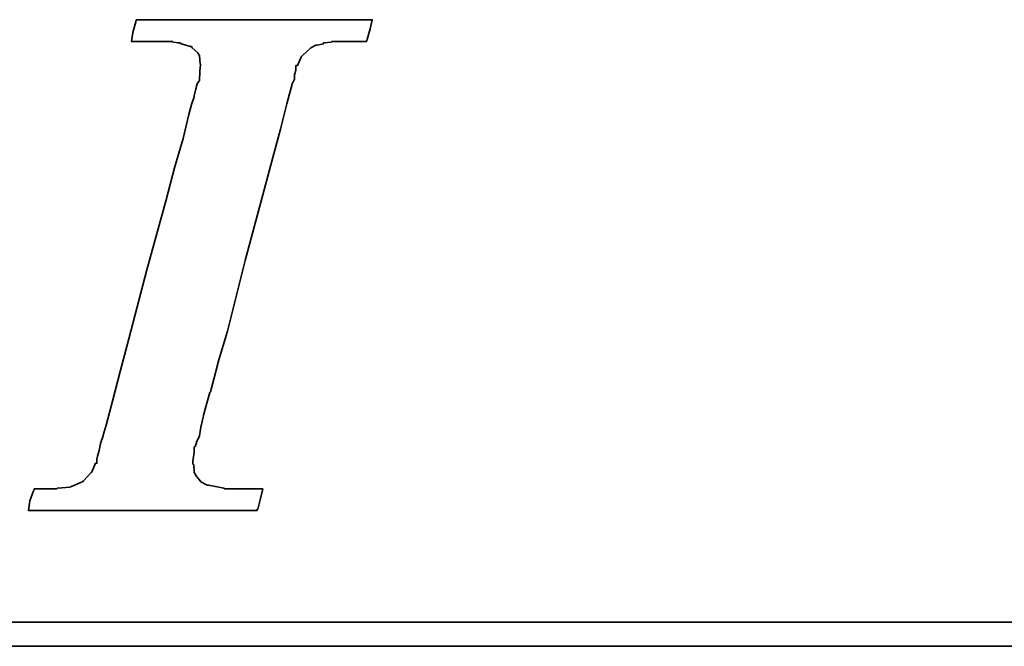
# Model space of a CAD drawing. Header units: inches. Extents: x 5 to 1045, y 47 to 2175.
# Tile 28 of 45: x 122.38 to 125.38, y 90.93 to 92.84. Entities that reach past the tile are written whole.
import ezdxf

# ---------------------------------------------------------------- set-up
doc = ezdxf.new("R2010")
doc.units = ezdxf.units.IN
doc.header["$LTSCALE"] = 3
doc.header["$MEASUREMENT"] = 0
doc.layers.add('DIM', color=4, linetype='Continuous')
doc.layers.add('layer 1', color=7, linetype='Continuous')

# ---------------------------------------------------------------- blocks, each defined once
blk = doc.blocks.new('TBI MOTION logo(完整正式版)')
at = {"layer": 'layer 1', "color": 22, "lineweight": 35}
for points, knots in [([(-40.59125, -7.94375), (-40.59125, -7.94375), (-40.97375, -7.94375), (-40.97375, -7.94375), (-40.97375, -7.94375), (-40.97375, -7.94375), (-41.38125, -7.94375), (-41.38125, -7.94375), (-41.38125, -7.94375), (-41.38125, -7.94375), (-41.54875, -7.94375), (-41.54875, -7.94375), (-41.54875, -7.94375), (-41.54875, -7.94375), (-41.59875, -7.94375), (-41.59875, -7.94375), (-41.59875, -7.94375), (-41.59875, -7.94375), (-41.88375, -7.94375), (-41.88375, -7.94375), (-41.88375, -7.94375), (-41.88375, -7.94375), (-41.90875, -7.91875), (-41.90875, -7.91875), (-41.90875, -7.91875), (-41.90875, -7.91875), (-42.19875, -7.87125), (-42.19875, -7.87125), (-42.19875, -7.87125), (-42.19875, -7.87125), (-42.43875, -7.82375), (-42.43875, -7.82375), (-42.43875, -7.82375), (-42.43875, -7.82375), (-42.45875, -7.82375), (-42.45875, -7.82375), (-42.45875, -7.82375), (-42.45875, -7.82375), (-42.48625, -7.82375), (-42.48625, -7.82375), (-42.48625, -7.82375), (-42.48625, -7.82375), (-42.67625, -7.72375), (-42.67625, -7.72375), (-42.67625, -7.72375), (-42.67625, -7.72375), (-42.70125, -7.70375), (-42.70125, -7.70375), (-42.70125, -7.70375), (-42.70125, -7.70375), (-42.72375, -7.67875), (-42.72375, -7.67875), (-42.72375, -7.67875), (-42.72375, -7.67875), (-42.86875, -7.48875), (-42.86875, -7.48875), (-42.86875, -7.48875), (-42.86875, -7.48875), (-42.89375, -7.43875), (-42.89375, -7.43875), (-42.89375, -7.43875), (-42.89375, -7.43875), (-42.91875, -7.38875), (-42.91875, -7.38875), (-42.91875, -7.38875), (-42.91875, -7.38875), (-42.93875, -7.12875), (-42.93875, -7.12875), (-42.93875, -7.12875), (-42.93875, -7.12875), (-42.96375, -7.10375), (-42.96375, -7.10375), (-42.96375, -7.10375), (-42.96375, -7.10375), (-42.96375, -7.05375), (-42.96375, -7.05375), (-42.96375, -7.05375), (-42.96375, -7.05375), (-42.96375, -7.00875), (-42.96375, -7.00875), (-42.96375, -7.00875), (-42.96375, -7.00875), (-42.91875, -6.69625), (-42.91875, -6.69625), (-42.91875, -6.69625), (-42.91875, -6.69625), (-42.91875, -6.62375), (-42.91875, -6.62375), (-42.91875, -6.62375), (-42.91875, -6.62375), (-42.91875, -6.59625), (-42.91875, -6.59625), (-42.91875, -6.59625), (-42.91875, -6.59625), (-42.91875, -6.57375), (-42.91875, -6.57375), (-42.91875, -6.57375), (-42.91875, -6.57375), (-42.91875, -6.52875), (-42.91875, -6.52875), (-42.91875, -6.52875), (-42.91875, -6.52875), (-42.89375, -6.50375), (-42.89375, -6.50375), (-42.89375, -6.50375), (-42.89375, -6.50375), (-42.84375, -6.38375), (-42.84375, -6.38375), (-42.84375, -6.38375), (-42.84375, -6.38375), (-42.84375, -6.35875), (-42.84375, -6.35875), (-42.84375, -6.35875), (-42.84375, -6.35875), (-42.74625, -6.14375), (-42.74625, -6.14375), (-42.74625, -6.14375), (-42.74625, -6.14375), (-42.70125, -5.85375), (-42.70125, -5.85375), (-42.70125, -5.85375), (-42.70125, -5.85375), (-42.60375, -5.47125), (-42.60375, -5.47125), (-42.60375, -5.47125), (-42.60375, -5.47125), (-42.60375, -5.44875), (-42.60375, -5.44875), (-42.60375, -5.44875), (-42.60375, -5.44875), (-42.38875, -4.67875), (-42.38875, -4.67875), (-42.38875, -4.67875), (-42.38875, -4.67875), (-42.36375, -4.65375), (-42.36375, -4.65375), (-42.36375, -4.65375), (-42.36375, -4.65375), (-42.12375, -3.69625), (-42.12375, -3.69625), (-42.12375, -3.69625), (-42.12375, -3.69625), (-42.12375, -3.67374), (-42.12375, -3.67374), (-42.12375, -3.67374), (-42.12375, -3.67374), (-41.78875, -2.59374), (-41.78875, -2.59374), (-41.78875, -2.59374), (-41.78875, -2.59374), (-41.18875, -0.19375), (-41.18875, -0.19375), (-41.18875, -0.19375), (-41.18875, -0.19375), (-40.54375, 2.20624), (-40.54375, 2.20624), (-40.54375, 2.20624), (-40.54375, 2.20624), (-40.25375, 3.30875), (-40.25375, 3.30875), (-40.25375, 3.30875), (-40.25375, 3.30875), (-39.98875, 4.27125), (-39.98875, 4.27125), (-39.98875, 4.27125), (-39.98875, 4.27125), (-39.77375, 5.13125), (-39.77375, 5.13125), (-39.77375, 5.13125), (-39.77375, 5.13125), (-39.67875, 5.47125), (-39.67875, 5.47125), (-39.67875, 5.47125), (-39.67875, 5.47125), (-39.60375, 5.75625), (-39.60375, 5.75625), (-39.60375, 5.75625), (-39.60375, 5.75625), (-39.60375, 5.78125), (-39.60375, 5.78125), (-39.60375, 5.78125), (-39.60375, 5.78125), (-39.50875, 5.97125), (-39.50875, 5.97125), (-39.50875, 5.97125), (-39.50875, 5.97125), (-39.50875, 6.13875), (-39.50875, 6.13875), (-39.50875, 6.13875), (-39.50875, 6.13875), (-39.48625, 6.16625), (-39.48625, 6.16625), (-39.48625, 6.16625), (-39.48625, 6.16625), (-39.46125, 6.28625), (-39.46125, 6.28625), (-39.46125, 6.28625), (-39.46125, 6.28625), (-39.46125, 6.42625), (-39.46125, 6.42625), (-39.46125, 6.42625), (-39.46125, 6.42625), (-39.41375, 6.42625), (-39.41375, 6.42625), (-39.41375, 6.42625), (-39.41375, 6.42625), (-39.29375, 6.69125), (-39.29375, 6.69125), (-39.29375, 6.69125), (-39.29375, 6.69125), (-39.26875, 6.74125), (-39.26875, 6.74125), (-39.26875, 6.74125), (-39.26875, 6.74125), (-39.24375, 6.76625), (-39.24375, 6.76625), (-39.24375, 6.76625), (-39.24375, 6.76625), (-38.98375, 7.00624), (-38.98375, 7.00624), (-38.98375, 7.00624), (-38.98375, 7.00624), (-38.95625, 7.02624), (-38.95625, 7.02624), (-38.95625, 7.02624), (-38.95625, 7.02624), (-38.78875, 7.12624), (-38.78875, 7.12624), (-38.78875, 7.12624), (-38.78875, 7.12624), (-38.76375, 7.12624), (-38.76375, 7.12624), (-38.76375, 7.12624), (-38.76375, 7.12624), (-38.74375, 7.12624), (-38.74375, 7.12624), (-38.74375, 7.12624), (-38.74375, 7.12624), (-38.52875, 7.17125), (-38.52875, 7.17125), (-38.52875, 7.17125), (-38.52875, 7.17125), (-38.52875, 7.19624), (-38.52875, 7.19624), (-38.52875, 7.19624), (-38.52875, 7.19624), (-38.50375, 7.19624), (-38.50375, 7.19624), (-38.50375, 7.19624), (-38.50375, 7.19624), (-38.26125, 7.21875), (-38.26125, 7.21875), (-38.26125, 7.21875), (-38.26125, 7.21875), (-38.23875, 7.24624), (-38.23875, 7.24624), (-38.23875, 7.24624), (-38.23875, 7.24624), (-38.21625, 7.24624), (-38.21625, 7.24624), (-38.21625, 7.24624), (-38.21625, 7.24624), (-38.18875, 7.24624), (-38.18875, 7.24624), (-38.18875, 7.24624), (-38.18875, 7.24624), (-37.90375, 7.24624), (-37.90375, 7.24624), (-37.90375, 7.24624), (-37.90375, 7.24624), (-37.85375, 7.24624), (-37.85375, 7.24624), (-37.85375, 7.24624), (-37.85375, 7.24624), (-37.75875, 7.24624), (-37.75875, 7.24624), (-37.75875, 7.24624), (-37.75875, 7.24624), (-37.42375, 7.24624), (-37.42375, 7.24624), (-37.42375, 7.24624), (-37.42375, 7.24624), (-37.08875, 7.24624), (-37.08875, 7.24624), (-37.08875, 7.24624), (-37.08875, 7.24624), (-37.06375, 7.24624), (-37.06375, 7.24624), (-37.06375, 7.24624), (-37.06375, 7.24624), (-37.06375, 7.26624), (-37.06375, 7.26624), (-37.06375, 7.26624), (-37.06375, 7.26624), (-37.03875, 7.29125), (-37.03875, 7.29125), (-37.03875, 7.29125), (-37.03875, 7.29125), (-37.03875, 7.31625), (-37.03875, 7.31625), (-37.03875, 7.31625), (-37.03875, 7.31625), (-36.94125, 7.67625), (-36.94125, 7.67625), (-36.94125, 7.67625), (-36.94125, 7.67625), (-36.86875, 7.98625), (-36.86875, 7.98625), (-36.86875, 7.98625), (-36.86875, 7.98625), (-36.98875, 7.98625), (-36.98875, 7.98625), (-36.98875, 7.98625), (-36.98875, 7.98625), (-37.42375, 7.98625), (-37.42375, 7.98625), (-37.42375, 7.98625), (-37.42375, 7.98625), (-37.94875, 7.98625), (-37.94875, 7.98625), (-37.94875, 7.98625), (-37.94875, 7.98625), (-38.57375, 7.98625), (-38.57375, 7.98625), (-38.57375, 7.98625), (-38.57375, 7.98625), (-39.29375, 7.98625), (-39.29375, 7.98625), (-39.29375, 7.98625), (-39.29375, 7.98625), (-40.82875, 7.98625), (-40.82875, 7.98625), (-40.82875, 7.98625), (-40.82875, 7.98625), (-42.36375, 7.98625), (-42.36375, 7.98625), (-42.36375, 7.98625), (-42.36375, 7.98625), (-43.08375, 7.98625), (-43.08375, 7.98625), (-43.08375, 7.98625), (-43.08375, 7.98625), (-43.70875, 7.98625), (-43.70875, 7.98625), (-43.70875, 7.98625), (-43.70875, 7.98625), (-44.23375, 7.98625), (-44.23375, 7.98625), (-44.23375, 7.98625), (-44.23375, 7.98625), (-44.66875, 7.98625), (-44.66875, 7.98625), (-44.66875, 7.98625), (-44.66875, 7.98625), (-44.88375, 7.98625), (-44.88375, 7.98625), (-44.88375, 7.98625), (-44.88375, 7.98625), (-44.90875, 7.94125), (-44.90875, 7.94125), (-44.90875, 7.94125), (-44.90875, 7.94125), (-44.90875, 7.91625), (-44.90875, 7.91625), (-44.90875, 7.91625), (-44.90875, 7.91625), (-45.00375, 7.55625), (-45.00375, 7.55625), (-45.00375, 7.55625), (-45.00375, 7.55625), (-45.05375, 7.24624), (-45.05375, 7.24624), (-45.05375, 7.24624), (-45.05375, 7.24624), (-44.61875, 7.24624), (-44.61875, 7.24624), (-44.61875, 7.24624), (-44.61875, 7.24624), (-44.11375, 7.24624), (-44.11375, 7.24624), (-44.11375, 7.24624), (-44.11375, 7.24624), (-43.99375, 7.24624), (-43.99375, 7.24624), (-43.99375, 7.24624), (-43.99375, 7.24624), (-43.94625, 7.24624), (-43.94625, 7.24624), (-43.94625, 7.24624), (-43.94625, 7.24624), (-43.92374, 7.24624), (-43.92374, 7.24624), (-43.92374, 7.24624), (-43.92374, 7.24624), (-43.65875, 7.24624), (-43.65875, 7.24624), (-43.65875, 7.24624), (-43.65875, 7.24624), (-43.63875, 7.21875), (-43.63875, 7.21875), (-43.63875, 7.21875), (-43.63875, 7.21875), (-43.46875, 7.19624), (-43.46875, 7.19624), (-43.46875, 7.19624), (-43.46875, 7.19624), (-43.39875, 7.19624), (-43.39875, 7.19624), (-43.39875, 7.19624), (-43.39875, 7.19624), (-43.37125, 7.17125), (-43.37125, 7.17125), (-43.37125, 7.17125), (-43.37125, 7.17125), (-43.34875, 7.17125), (-43.34875, 7.17125), (-43.34875, 7.17125), (-43.34875, 7.17125), (-43.20375, 7.12624), (-43.20375, 7.12624), (-43.20375, 7.12624), (-43.20375, 7.12624), (-43.05875, 7.07624), (-43.05875, 7.07624), (-43.05875, 7.07624), (-43.05875, 7.07624), (-43.01375, 7.07624), (-43.01375, 7.07624), (-43.01375, 7.07624), (-43.01375, 7.07624), (-42.98875, 7.02624), (-42.98875, 7.02624), (-42.98875, 7.02624), (-42.98875, 7.02624), (-42.79875, 6.86125), (-42.79875, 6.86125), (-42.79875, 6.86125), (-42.79875, 6.86125), (-42.77375, 6.81125), (-42.77375, 6.81125), (-42.77375, 6.81125), (-42.77375, 6.81125), (-42.74625, 6.76625), (-42.74625, 6.76625), (-42.74625, 6.76625), (-42.74625, 6.76625), (-42.72375, 6.47625), (-42.72375, 6.47625), (-42.72375, 6.47625), (-42.72375, 6.47625), (-42.70125, 6.45124), (-42.70125, 6.45124), (-42.70125, 6.45124), (-42.70125, 6.45124), (-42.70125, 6.42625), (-42.70125, 6.42625), (-42.70125, 6.42625), (-42.70125, 6.42625), (-42.72375, 6.40625), (-42.72375, 6.40625), (-42.72375, 6.40625), (-42.72375, 6.40625), (-42.74625, 5.97125), (-42.74625, 5.97125), (-42.74625, 5.97125), (-42.74625, 5.97125), (-42.74625, 5.94625), (-42.74625, 5.94625), (-42.74625, 5.94625), (-42.74625, 5.94625), (-42.74625, 5.92625), (-42.74625, 5.92625), (-42.74625, 5.92625), (-42.74625, 5.92625), (-42.77375, 5.87625), (-42.77375, 5.87625), (-42.77375, 5.87625), (-42.77375, 5.87625), (-42.81875, 5.80625), (-42.81875, 5.80625), (-42.81875, 5.80625), (-42.81875, 5.80625), (-42.86875, 5.63625), (-42.86875, 5.63625), (-42.86875, 5.63625), (-42.86875, 5.63625), (-42.91875, 5.39625), (-42.91875, 5.39625), (-42.91875, 5.39625), (-42.91875, 5.39625), (-42.91875, 5.37124), (-42.91875, 5.37124), (-42.91875, 5.37124), (-42.91875, 5.37124), (-43.01375, 5.10874), (-43.01375, 5.10874), (-43.01375, 5.10874), (-43.01375, 5.10874), (-43.10875, 4.77124), (-43.10875, 4.77124), (-43.10875, 4.77124), (-43.10875, 4.77124), (-43.29875, 3.95625), (-43.29875, 3.95625), (-43.29875, 3.95625), (-43.29875, 3.95625), (-43.58875, 2.95125), (-43.58875, 2.95125), (-43.58875, 2.95125), (-43.58875, 2.95125), (-43.87375, 1.87125), (-43.87375, 1.87125), (-43.87375, 1.87125), (-43.87375, 1.87125), (-44.52625, -0.50374), (-44.52625, -0.50374), (-44.52625, -0.50374), (-44.52625, -0.50374), (-45.14875, -2.85375), (-45.14875, -2.85375), (-45.14875, -2.85375), (-45.14875, -2.85375), (-45.43375, -3.95875), (-45.43375, -3.95875), (-45.43375, -3.95875), (-45.43375, -3.95875), (-45.69875, -4.96875), (-45.69875, -4.96875), (-45.69875, -4.96875), (-45.69875, -4.96875), (-45.91375, -5.78375), (-45.91375, -5.78375), (-45.91375, -5.78375), (-45.91375, -5.78375), (-46.01375, -6.11875), (-46.01375, -6.11875), (-46.01375, -6.11875), (-46.01375, -6.11875), (-46.01375, -6.14375), (-46.01375, -6.14375), (-46.01375, -6.14375), (-46.01375, -6.14375), (-46.10875, -6.40875), (-46.10875, -6.40875), (-46.10875, -6.40875), (-46.10875, -6.40875), (-46.15375, -6.64875), (-46.15375, -6.64875), (-46.15375, -6.64875), (-46.15375, -6.64875), (-46.20375, -6.83875), (-46.20375, -6.83875), (-46.20375, -6.83875), (-46.20375, -6.83875), (-46.22875, -6.93375), (-46.22875, -6.93375), (-46.22875, -6.93375), (-46.22875, -6.93375), (-46.22875, -7.07875), (-46.22875, -7.07875), (-46.22875, -7.07875), (-46.22875, -7.07875), (-46.27375, -7.07875), (-46.27375, -7.07875), (-46.27375, -7.07875), (-46.27375, -7.07875), (-46.39375, -7.34375), (-46.39375, -7.34375), (-46.39375, -7.34375), (-46.39375, -7.34375), (-46.39375, -7.36875), (-46.39375, -7.36875), (-46.39375, -7.36875), (-46.39375, -7.36875), (-46.42125, -7.38875), (-46.42125, -7.38875), (-46.42125, -7.38875), (-46.42125, -7.38875), (-46.68375, -7.67875), (-46.68375, -7.67875), (-46.68375, -7.67875), (-46.68375, -7.67875), (-46.70875, -7.70375), (-46.70875, -7.70375), (-46.70875, -7.70375), (-46.70875, -7.70375), (-46.75375, -7.72375), (-46.75375, -7.72375), (-46.75375, -7.72375), (-46.75375, -7.72375), (-47.08875, -7.87125), (-47.08875, -7.87125), (-47.08875, -7.87125), (-47.08875, -7.87125), (-47.11625, -7.87125), (-47.11625, -7.87125), (-47.11625, -7.87125), (-47.11625, -7.87125), (-47.13875, -7.89375), (-47.13875, -7.89375), (-47.13875, -7.89375), (-47.13875, -7.89375), (-47.56875, -7.91875), (-47.56875, -7.91875), (-47.56875, -7.91875), (-47.56875, -7.91875), (-47.59625, -7.94375), (-47.59625, -7.94375), (-47.59625, -7.94375), (-47.59625, -7.94375), (-47.64375, -7.94375), (-47.64375, -7.94375), (-47.64375, -7.94375), (-47.64375, -7.94375), (-47.73625, -7.94375), (-47.73625, -7.94375), (-47.73625, -7.94375), (-47.73625, -7.94375), (-48.07375, -7.94375), (-48.07375, -7.94375), (-48.07375, -7.94375), (-48.07375, -7.94375), (-48.36125, -7.94375), (-48.36125, -7.94375), (-48.36125, -7.94375), (-48.36125, -7.94375), (-48.36125, -7.96625), (-48.36125, -7.96625), (-48.36125, -7.96625), (-48.36125, -7.96625), (-48.36125, -7.99125), (-48.36125, -7.99125), (-48.36125, -7.99125), (-48.36125, -7.99125), (-48.38875, -8.01375), (-48.38875, -8.01375), (-48.38875, -8.01375), (-48.38875, -8.01375), (-48.50875, -8.34875), (-48.50875, -8.34875), (-48.50875, -8.34875), (-48.50875, -8.34875), (-48.55375, -8.68625), (-48.55375, -8.68625), (-48.55375, -8.68625), (-48.55375, -8.68625), (-48.45875, -8.68625), (-48.45875, -8.68625), (-48.45875, -8.68625), (-48.45875, -8.68625), (-48.07375, -8.68625), (-48.07375, -8.68625), (-48.07375, -8.68625), (-48.07375, -8.68625), (-47.52375, -8.68625), (-47.52375, -8.68625), (-47.52375, -8.68625), (-47.52375, -8.68625), (-46.92375, -8.68625), (-46.92375, -8.68625), (-46.92375, -8.68625), (-46.92375, -8.68625), (-46.25375, -8.68625), (-46.25375, -8.68625), (-46.25375, -8.68625), (-46.25375, -8.68625), (-46.20375, -8.68625), (-46.20375, -8.68625), (-46.20375, -8.68625), (-46.20375, -8.68625), (-44.71375, -8.68625), (-44.71375, -8.68625), (-44.71375, -8.68625), (-44.71375, -8.68625), (-43.22875, -8.68625), (-43.22875, -8.68625), (-43.22875, -8.68625), (-43.22875, -8.68625), (-42.55875, -8.68625), (-42.55875, -8.68625), (-42.55875, -8.68625), (-42.55875, -8.68625), (-42.50875, -8.68625), (-42.50875, -8.68625), (-42.50875, -8.68625), (-42.50875, -8.68625), (-41.93375, -8.68625), (-41.93375, -8.68625), (-41.93375, -8.68625), (-41.93375, -8.68625), (-41.38125, -8.68625), (-41.38125, -8.68625), (-41.38125, -8.68625), (-41.38125, -8.68625), (-40.97375, -8.68625), (-40.97375, -8.68625), (-40.97375, -8.68625), (-40.97375, -8.68625), (-40.78125, -8.68625), (-40.78125, -8.68625), (-40.78125, -8.68625), (-40.78125, -8.68625), (-40.78125, -8.63875), (-40.78125, -8.63875), (-40.78125, -8.63875), (-40.78125, -8.63875), (-40.75875, -8.63875), (-40.75875, -8.63875), (-40.75875, -8.63875), (-40.75875, -8.63875), (-40.66375, -8.27875), (-40.66375, -8.27875), (-40.66375, -8.27875), (-40.66375, -8.27875), (-40.59125, -7.94375), (-40.59125, -7.94375)], [0, 0, 0, 0, 0.00558659, 0.00558659, 0.00558659, 0.00558659, 0.01117318, 0.01117318, 0.01117318, 0.01117318, 0.01675978, 0.01675978, 0.01675978, 0.01675978, 0.02234637, 0.02234637, 0.02234637, 0.02234637, 0.02793296, 0.02793296, 0.02793296, 0.02793296, 0.03351955, 0.03351955, 0.03351955, 0.03351955, 0.03910615, 0.03910615, 0.03910615, 0.03910615, 0.04469274, 0.04469274, 0.04469274, 0.04469274, 0.05027933, 0.05027933, 0.05027933, 0.05027933, 0.05586592, 0.05586592, 0.05586592, 0.05586592, 0.06145251, 0.06145251, 0.06145251, 0.06145251, 0.06703911, 0.06703911, 0.06703911, 0.06703911, 0.0726257, 0.0726257, 0.0726257, 0.0726257, 0.07821229, 0.07821229, 0.07821229, 0.07821229, 0.08379888, 0.08379888, 0.08379888, 0.08379888, 0.08938547, 0.08938547, 0.08938547, 0.08938547, 0.09497207, 0.09497207, 0.09497207, 0.09497207, 0.10055866, 0.10055866, 0.10055866, 0.10055866, 0.10614525, 0.10614525, 0.10614525, 0.10614525, 0.11173184, 0.11173184, 0.11173184, 0.11173184, 0.11731844, 0.11731844, 0.11731844, 0.11731844, 0.12290503, 0.12290503, 0.12290503, 0.12290503, 0.12849162, 0.12849162, 0.12849162, 0.12849162, 0.13407821, 0.13407821, 0.13407821, 0.13407821, 0.1396648, 0.1396648, 0.1396648, 0.1396648, 0.1452514, 0.1452514, 0.1452514, 0.1452514, 0.15083799, 0.15083799, 0.15083799, 0.15083799, 0.15642458, 0.15642458, 0.15642458, 0.15642458, 0.16201117, 0.16201117, 0.16201117, 0.16201117, 0.16759777, 0.16759777, 0.16759777, 0.16759777, 0.17318436, 0.17318436, 0.17318436, 0.17318436, 0.17877095, 0.17877095, 0.17877095, 0.17877095, 0.18435754, 0.18435754, 0.18435754, 0.18435754, 0.18994413, 0.18994413, 0.18994413, 0.18994413, 0.19553073, 0.19553073, 0.19553073, 0.19553073, 0.20111732, 0.20111732, 0.20111732, 0.20111732, 0.20670391, 0.20670391, 0.20670391, 0.20670391, 0.2122905, 0.2122905, 0.2122905, 0.2122905, 0.21787709, 0.21787709, 0.21787709, 0.21787709, 0.22346369, 0.22346369, 0.22346369, 0.22346369, 0.22905028, 0.22905028, 0.22905028, 0.22905028, 0.23463687, 0.23463687, 0.23463687, 0.23463687, 0.24022346, 0.24022346, 0.24022346, 0.24022346, 0.24581006, 0.24581006, 0.24581006, 0.24581006, 0.25139665, 0.25139665, 0.25139665, 0.25139665, 0.25698324, 0.25698324, 0.25698324, 0.25698324, 0.26256983, 0.26256983, 0.26256983, 0.26256983, 0.26815642, 0.26815642, 0.26815642, 0.26815642, 0.27374302, 0.27374302, 0.27374302, 0.27374302, 0.27932961, 0.27932961, 0.27932961, 0.27932961, 0.2849162, 0.2849162, 0.2849162, 0.2849162, 0.29050279, 0.29050279, 0.29050279, 0.29050279, 0.29608939, 0.29608939, 0.29608939, 0.29608939, 0.30167598, 0.30167598, 0.30167598, 0.30167598, 0.30726257, 0.30726257, 0.30726257, 0.30726257, 0.31284916, 0.31284916, 0.31284916, 0.31284916, 0.31843575, 0.31843575, 0.31843575, 0.31843575, 0.32402235, 0.32402235, 0.32402235, 0.32402235, 0.32960894, 0.32960894, 0.32960894, 0.32960894, 0.33519553, 0.33519553, 0.33519553, 0.33519553, 0.34078212, 0.34078212, 0.34078212, 0.34078212, 0.34636872, 0.34636872, 0.34636872, 0.34636872, 0.35195531, 0.35195531, 0.35195531, 0.35195531, 0.3575419, 0.3575419, 0.3575419, 0.3575419, 0.36312849, 0.36312849, 0.36312849, 0.36312849, 0.36871508, 0.36871508, 0.36871508, 0.36871508, 0.37430168, 0.37430168, 0.37430168, 0.37430168, 0.37988827, 0.37988827, 0.37988827, 0.37988827, 0.38547486, 0.38547486, 0.38547486, 0.38547486, 0.39106145, 0.39106145, 0.39106145, 0.39106145, 0.39664804, 0.39664804, 0.39664804, 0.39664804, 0.40223464, 0.40223464, 0.40223464, 0.40223464, 0.40782123, 0.40782123, 0.40782123, 0.40782123, 0.41340782, 0.41340782, 0.41340782, 0.41340782, 0.41899441, 0.41899441, 0.41899441, 0.41899441, 0.42458101, 0.42458101, 0.42458101, 0.42458101, 0.4301676, 0.4301676, 0.4301676, 0.4301676, 0.43575419, 0.43575419, 0.43575419, 0.43575419, 0.44134078, 0.44134078, 0.44134078, 0.44134078, 0.44692737, 0.44692737, 0.44692737, 0.44692737, 0.45251397, 0.45251397, 0.45251397, 0.45251397, 0.45810056, 0.45810056, 0.45810056, 0.45810056, 0.46368715, 0.46368715, 0.46368715, 0.46368715, 0.46927374, 0.46927374, 0.46927374, 0.46927374, 0.47486034, 0.47486034, 0.47486034, 0.47486034, 0.48044693, 0.48044693, 0.48044693, 0.48044693, 0.48603352, 0.48603352, 0.48603352, 0.48603352, 0.49162011, 0.49162011, 0.49162011, 0.49162011, 0.4972067, 0.4972067, 0.4972067, 0.4972067, 0.5027933, 0.5027933, 0.5027933, 0.5027933, 0.50837989, 0.50837989, 0.50837989, 0.50837989, 0.51396648, 0.51396648, 0.51396648, 0.51396648, 0.51955307, 0.51955307, 0.51955307, 0.51955307, 0.52513966, 0.52513966, 0.52513966, 0.52513966, 0.53072626, 0.53072626, 0.53072626, 0.53072626, 0.53631285, 0.53631285, 0.53631285, 0.53631285, 0.54189944, 0.54189944, 0.54189944, 0.54189944, 0.54748603, 0.54748603, 0.54748603, 0.54748603, 0.55307263, 0.55307263, 0.55307263, 0.55307263, 0.55865922, 0.55865922, 0.55865922, 0.55865922, 0.56424581, 0.56424581, 0.56424581, 0.56424581, 0.5698324, 0.5698324, 0.5698324, 0.5698324, 0.57541899, 0.57541899, 0.57541899, 0.57541899, 0.58100559, 0.58100559, 0.58100559, 0.58100559, 0.58659218, 0.58659218, 0.58659218, 0.58659218, 0.59217877, 0.59217877, 0.59217877, 0.59217877, 0.59776536, 0.59776536, 0.59776536, 0.59776536, 0.60335196, 0.60335196, 0.60335196, 0.60335196, 0.60893855, 0.60893855, 0.60893855, 0.60893855, 0.61452514, 0.61452514, 0.61452514, 0.61452514, 0.62011173, 0.62011173, 0.62011173, 0.62011173, 0.62569832, 0.62569832, 0.62569832, 0.62569832, 0.63128492, 0.63128492, 0.63128492, 0.63128492, 0.63687151, 0.63687151, 0.63687151, 0.63687151, 0.6424581, 0.6424581, 0.6424581, 0.6424581, 0.64804469, 0.64804469, 0.64804469, 0.64804469, 0.65363128, 0.65363128, 0.65363128, 0.65363128, 0.65921788, 0.65921788, 0.65921788, 0.65921788, 0.66480447, 0.66480447, 0.66480447, 0.66480447, 0.67039106, 0.67039106, 0.67039106, 0.67039106, 0.67597765, 0.67597765, 0.67597765, 0.67597765, 0.68156425, 0.68156425, 0.68156425, 0.68156425, 0.68715084, 0.68715084, 0.68715084, 0.68715084, 0.69273743, 0.69273743, 0.69273743, 0.69273743, 0.69832402, 0.69832402, 0.69832402, 0.69832402, 0.70391061, 0.70391061, 0.70391061, 0.70391061, 0.70949721, 0.70949721, 0.70949721, 0.70949721, 0.7150838, 0.7150838, 0.7150838, 0.7150838, 0.72067039, 0.72067039, 0.72067039, 0.72067039, 0.72625698, 0.72625698, 0.72625698, 0.72625698, 0.73184358, 0.73184358, 0.73184358, 0.73184358, 0.73743017, 0.73743017, 0.73743017, 0.73743017, 0.74301676, 0.74301676, 0.74301676, 0.74301676, 0.74860335, 0.74860335, 0.74860335, 0.74860335, 0.75418994, 0.75418994, 0.75418994, 0.75418994, 0.75977654, 0.75977654, 0.75977654, 0.75977654, 0.76536313, 0.76536313, 0.76536313, 0.76536313, 0.77094972, 0.77094972, 0.77094972, 0.77094972, 0.77653631, 0.77653631, 0.77653631, 0.77653631, 0.78212291, 0.78212291, 0.78212291, 0.78212291, 0.7877095, 0.7877095, 0.7877095, 0.7877095, 0.79329609, 0.79329609, 0.79329609, 0.79329609, 0.79888268, 0.79888268, 0.79888268, 0.79888268, 0.80446927, 0.80446927, 0.80446927, 0.80446927, 0.81005587, 0.81005587, 0.81005587, 0.81005587, 0.81564246, 0.81564246, 0.81564246, 0.81564246, 0.82122905, 0.82122905, 0.82122905, 0.82122905, 0.82681564, 0.82681564, 0.82681564, 0.82681564, 0.83240223, 0.83240223, 0.83240223, 0.83240223, 0.83798883, 0.83798883, 0.83798883, 0.83798883, 0.84357542, 0.84357542, 0.84357542, 0.84357542, 0.84916201, 0.84916201, 0.84916201, 0.84916201, 0.8547486, 0.8547486, 0.8547486, 0.8547486, 0.8603352, 0.8603352, 0.8603352, 0.8603352, 0.86592179, 0.86592179, 0.86592179, 0.86592179, 0.87150838, 0.87150838, 0.87150838, 0.87150838, 0.87709497, 0.87709497, 0.87709497, 0.87709497, 0.88268156, 0.88268156, 0.88268156, 0.88268156, 0.88826816, 0.88826816, 0.88826816, 0.88826816, 0.89385475, 0.89385475, 0.89385475, 0.89385475, 0.89944134, 0.89944134, 0.89944134, 0.89944134, 0.90502793, 0.90502793, 0.90502793, 0.90502793, 0.91061453, 0.91061453, 0.91061453, 0.91061453, 0.91620112, 0.91620112, 0.91620112, 0.91620112, 0.92178771, 0.92178771, 0.92178771, 0.92178771, 0.9273743, 0.9273743, 0.9273743, 0.9273743, 0.93296089, 0.93296089, 0.93296089, 0.93296089, 0.93854749, 0.93854749, 0.93854749, 0.93854749, 0.94413408, 0.94413408, 0.94413408, 0.94413408, 0.94972067, 0.94972067, 0.94972067, 0.94972067, 0.95530726, 0.95530726, 0.95530726, 0.95530726, 0.96089385, 0.96089385, 0.96089385, 0.96089385, 0.96648045, 0.96648045, 0.96648045, 0.96648045, 0.97206704, 0.97206704, 0.97206704, 0.97206704, 0.97765363, 0.97765363, 0.97765363, 0.97765363, 0.98324022, 0.98324022, 0.98324022, 0.98324022, 0.98882682, 0.98882682, 0.98882682, 0.98882682, 0.99441341, 0.99441341, 0.99441341, 0.99441341, 1, 1, 1, 1]), ([(75.90875, -9.47875), (75.90875, -9.47875), (75.90875, -12.28625), (75.90875, -12.28625), (75.90875, -12.28625), (75.90875, -12.28625), (75.90875, -12.47875), (75.90875, -12.47875), (75.90875, -12.47875), (75.90875, -12.47875), (75.71625, -12.47875), (75.71625, -12.47875), (75.71625, -12.47875), (75.71625, -12.47875), (-88.32875, -12.47875), (-88.32875, -12.47875), (-88.32875, -12.47875), (-88.32875, -12.47875), (-88.32875, -13.29375), (-88.32875, -13.29375), (-88.32875, -13.29375), (-88.32875, -13.29375), (82.89125, -13.29375), (82.89125, -13.29375), (82.89125, -13.29375), (82.89125, -13.29375), (75.90875, -9.47875), (75.90875, -9.47875)], [0, 0, 0, 0, 0.14285714, 0.14285714, 0.14285714, 0.14285714, 0.28571429, 0.28571429, 0.28571429, 0.28571429, 0.42857143, 0.42857143, 0.42857143, 0.42857143, 0.57142857, 0.57142857, 0.57142857, 0.57142857, 0.71428571, 0.71428571, 0.71428571, 0.71428571, 0.85714286, 0.85714286, 0.85714286, 0.85714286, 1, 1, 1, 1])]:
    blk.add_open_spline(points, degree=3, knots=knots, dxfattribs=at)

msp = doc.modelspace()

# ---------------------------------------------------------------- block references
at = {"layer": 'DIM', "color": 7, "xscale": 0.0895795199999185, "yscale": 0.0895795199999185, "zscale": 0.0895795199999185}
msp.add_blockref('TBI MOTION logo(完整正式版)', (126.7575, 92.1229), dxfattribs=at)

doc.saveas('drawing.dxf')
